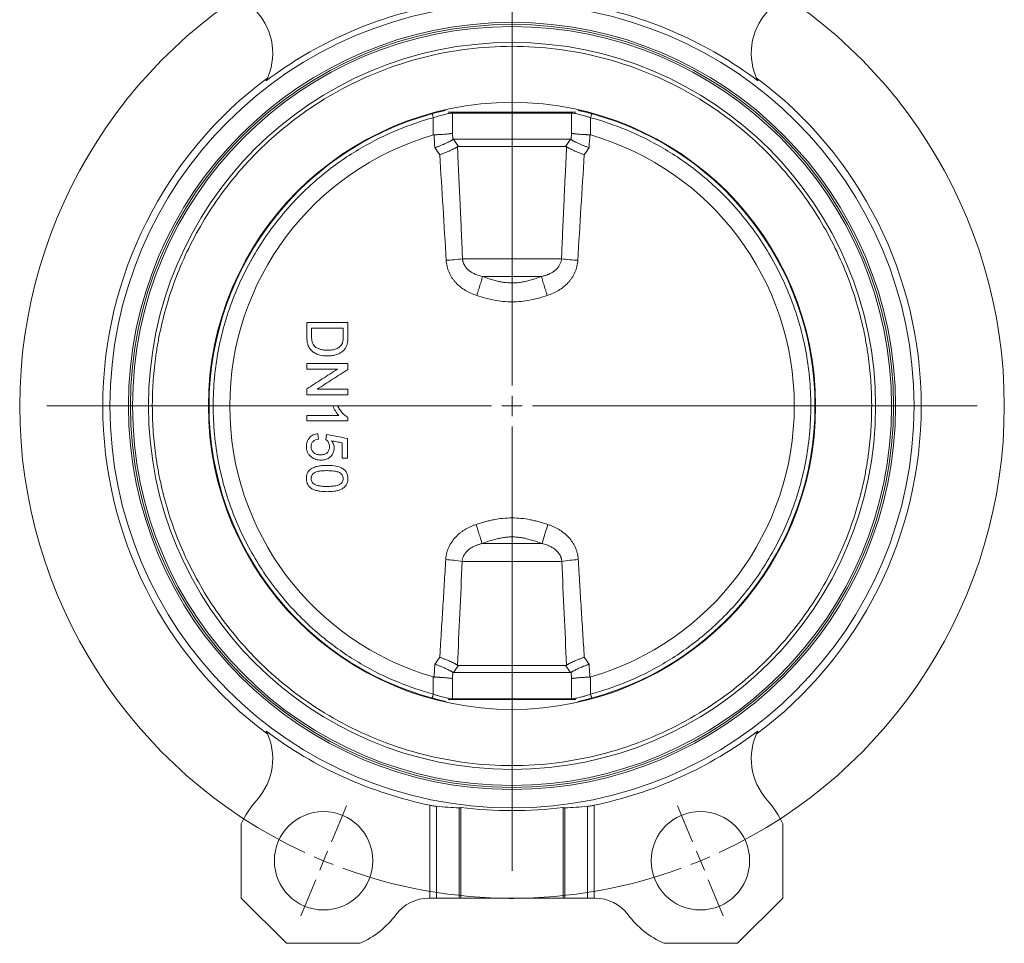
# Model space of a CAD drawing. Header units: millimetres. Extents: x 38 to 1003, y -143 to 975.
# Tile 7 of 28: x 166 to 406, y 301 to 526. Entities that reach past the tile are written whole.
import ezdxf

# ---------------------------------------------------------------- set-up
doc = ezdxf.new("R2010")
doc.units = ezdxf.units.MM

# ---------------------------------------------------------------- blocks, each defined once
blk = doc.blocks.new('SW_CENTERMARKSYMBOL_2')
at = {"color": 0, "linetype": 'Continuous', "lineweight": 0}
for p, q in [((-93.76, 4.62), (-97.39, 13.4)), ((1.91, 4.62), (5.55, 13.4)), ((-45.92, -105.87), (-45.92, 2.5)), ((-91.84, 0), (-92.8, 2.31)), ((-91.84, 0), (-90.89, -2.31)), ((0, 0), (-0.96, -2.31)), ((0, 0), (0.96, 2.31)), ((-89.93, -4.62), (-86.3, -13.4)), ((-1.91, -4.62), (-5.55, -13.4)), ((-45.92, -110.87), (-45.92, -108.37)), ((-50.92, -110.87), (-159.29, -110.87)), ((-45.92, -110.87), (-48.42, -110.87)), ((-45.92, -110.87), (-45.92, -113.37)), ((-45.92, -110.87), (-43.42, -110.87)), ((-40.92, -110.87), (67.44, -110.87)), ((-45.92, -115.87), (-45.92, -224.23)), ((-89.93, -217.11), (-86.3, -208.33)), ((-1.91, -217.11), (-5.55, -208.33)), ((-91.84, -221.73), (-90.89, -219.42)), ((0, -221.73), (-0.96, -219.42)), ((-91.84, -221.73), (-92.8, -224.04)), ((0, -221.73), (0.96, -224.04)), ((-93.76, -226.35), (-97.39, -235.13)), ((1.91, -226.35), (5.55, -235.13))]:
    blk.add_line(p, q, dxfattribs=at)
for start, end in [(69.8873, 110.1127), (112.5, 113.6937), (111.3063, 112.5), (67.5, 68.6937), (66.3063, 67.5), (114.8873, 245.1127), (294.8873, 65.1127), (246.3063, 247.5), (292.5, 293.6937), (247.5, 248.6937), (291.3063, 292.5), (249.8873, 290.1127)]:
    blk.add_arc((-45.92, -110.87), 120, start, end, dxfattribs=at)

msp = doc.modelspace()

# ---------------------------------------------------------------- linework, layer by layer
at = {"color": 7, "linetype": 'Continuous', "lineweight": 15}
for p, q in [((267.29, 501.93), (267.29, 497.73)), ((270.14, 503.82), (270.21, 503.7)), ((270.9, 503.25), (286.47, 503.25)), ((271.97, 503.05), (300.96, 503.05)), ((271.97, 498.13), (271.97, 503.05)), ((286.47, 503.25), (302.03, 503.25)), ((300.96, 503.05), (300.96, 498.13)), ((305.64, 497.73), (305.64, 501.93)), ((271.97, 498.13), (272.03, 496.59)), ((300.96, 498.13), (300.9, 496.59)), ((300.7, 496.66), (272.23, 496.66)), ((299.54, 494.93), (273.39, 494.93)), ((298.54, 467.55), (274.4, 467.55)), ((279.28, 463.22), (293.66, 463.22)), ((242.78, 431.66), (243.97, 431.66)), ((236.47, 429.35), (236.47, 428.07)), ((239.29, 423.58), (239.16, 424.86)), ((241.21, 424.74), (241.08, 423.45)), ((245.06, 418.97), (246.34, 418.97)), ((293.79, 398.1), (279.14, 398.1)), ((274.31, 393.77), (298.62, 393.77)), ((273.39, 368.39), (299.54, 368.39)), ((267.29, 365.59), (267.29, 361.39)), ((271.97, 365.19), (272.03, 366.73)), ((271.97, 360.27), (271.97, 365.19)), ((272.23, 366.66), (300.7, 366.66)), ((300.96, 365.19), (300.9, 366.73)), ((300.96, 365.19), (300.96, 360.27)), ((305.64, 361.39), (305.64, 365.59)), ((270.9, 360.07), (302.03, 360.07)), ((300.96, 360.27), (271.97, 360.27)), ((302.8, 359.5), (302.73, 359.62)), ((266.42, 311.66), (266.42, 334.33)), ((268.06, 311.66), (268.06, 334.06)), ((273.6, 311.66), (273.6, 333.68)), ((273.97, 333.81), (273.97, 311.66)), ((298.97, 311.66), (298.97, 333.81)), ((299.33, 333.68), (299.33, 311.66)), ((304.87, 311.66), (304.87, 334.06)), ((306.51, 311.66), (306.51, 334.33)), ((220.47, 329.79), (220.47, 311.66)), ((352.47, 311.66), (352.47, 329.79)), ((220.47, 311.66), (231.47, 300.66)), ((266.19, 311.66), (266.42, 311.66)), ((266.42, 311.66), (268.06, 311.66)), ((268.06, 311.66), (273.6, 311.66)), ((273.6, 311.66), (273.97, 311.66)), ((273.97, 311.66), (298.97, 311.66)), ((285.49, 311.56), (285.49, 311.66)), ((285.81, 311.56), (285.81, 311.66)), ((285.81, 311.56), (286.67, 311.56)), ((286.67, 311.56), (286.67, 311.66)), ((286.67, 311.56), (286.88, 311.56)), ((286.88, 311.56), (286.88, 311.66)), ((287.34, 311.56), (287.34, 311.66)), ((298.97, 311.66), (299.33, 311.66)), ((299.33, 311.66), (304.87, 311.66)), ((304.87, 311.66), (306.51, 311.66)), ((306.51, 311.66), (306.74, 311.66)), ((341.47, 300.66), (352.47, 311.66)), ((231.47, 300.66), (249.41, 300.66)), ((323.52, 300.66), (341.47, 300.66))]:
    msp.add_line(p, q, dxfattribs=at)
at = {"color": 7, "linetype": 'Continuous', "lineweight": 15, "flags": 128}
for points in [[(267.03, 502.89), (267.03, 502.87), (267.05, 502.82), (267.07, 502.73), (267.11, 502.61), (267.15, 502.46), (267.19, 502.29), (267.24, 502.12), (267.29, 501.93)], [(305.9, 360.42), (305.9, 360.45), (305.88, 360.5), (305.86, 360.59), (305.83, 360.71), (305.79, 360.86), (305.74, 361.02), (305.69, 361.2), (305.64, 361.39)]]:
    msp.add_lwpolyline(points, dxfattribs=at)
at = {"color": 8, "linetype": 'Continuous', "lineweight": 15, "flags": 128}
for points in [[(271.99, 503.25), (271.98, 503.22), (271.97, 503.05)], [(300.95, 503.25), (300.95, 503.22), (300.96, 503.05)], [(271.99, 360.07), (271.98, 360.1), (271.97, 360.27)], [(300.95, 360.07), (300.95, 360.1), (300.96, 360.27)]]:
    msp.add_lwpolyline(points, dxfattribs=at)
at = {"color": 7, "linetype": 'Continuous', "lineweight": 15}
for centre, radius in [((286.47, 431.66), 98), ((286.47, 431.66), 93.5), ((286.47, 431.66), 93), ((286.47, 431.66), 74), ((240.54, 320.79), 12), ((332.39, 320.79), 12)]:
    msp.add_circle(centre, radius, dxfattribs=at)
for centre, radius, start, end in [((286.47, 431.66), 99.37, 101.0229, 127.061), ((286.47, 431.66), 99.37, 52.939, 78.9771), ((213.15, 517.65), 15, 333.5029, 42.2452), ((359.78, 517.65), 15, 137.7548, 206.4971), ((286.47, 431.66), 92.5, 0, 180), ((286.47, 431.66), 88.61, 0, 180), ((286.47, 431.66), 99.75, 126.6545, 233.3455), ((286.47, 431.66), 99.75, 306.6545, 53.3455), ((286.47, 431.66), 73.85, 102.7192, 180), ((286.47, 431.66), 73.85, 0, 77.2808), ((286.47, 431.66), 68.8, 106.1832, 253.8168), ((286.47, 431.66), 68.8, 286.1832, 73.8168), ((268.63, 505.73), 38.61, 272.6371, 278.5816), ((304.3, 505.73), 38.61, 261.4183, 267.3629), ((286.47, 431.66), 92.5, 180, 360), ((286.47, 431.66), 88.61, 180, 0), ((286.47, 431.66), 73.85, 180, 257.2808), ((286.47, 431.66), 73.85, 282.7192, 0), ((360.5, 380.13), 69.08, 160.8821, 164.9169), ((268.6, 357.99), 36.24, 80.9292, 87.3096), ((304.33, 357.99), 36.24, 92.6903, 99.0708), ((213.15, 345.67), 15, 317.7548, 26.4971), ((286.47, 431.66), 99.37, 232.939, 258.3649), ((286.47, 431.66), 99.37, 281.6351, 307.061), ((359.78, 345.67), 15, 153.5029, 222.2452), ((240.54, 320.79), 22, 137.7548, 155.8722), ((286.47, 431.66), 98.65, 262.7202, 277.2798), ((332.39, 320.79), 22, 24.1278, 42.2452), ((266.19, 301.66), 10, 90, 143.2767), ((306.74, 301.66), 10, 36.7233, 90), ((240.54, 320.79), 22, 293.7655, 323.2767), ((332.39, 320.79), 22, 216.7233, 246.2345)]:
    msp.add_arc(centre, radius, start, end, dxfattribs=at)
for centre, start_param, end_param in [((277.6, 431.66), 4.615392, 4.671811), ((295.33, 431.66), 4.752967, 4.809386)]:
    msp.add_ellipse(centre, major_axis=(98.46, 0), ratio=0.995936, start_param=start_param, end_param=end_param, dxfattribs=at)
for points, knots in [([(374.14, 431.66), (374.14, 431.97), (374.13, 432.6), (374.12, 433.54), (374.09, 434.49), (374.06, 435.43), (374.01, 436.37), (373.92, 438), (373.73, 440.31), (373.37, 443.36), (372.9, 446.46), (372.08, 450.79), (370.68, 456.37), (368.37, 463.23), (365.31, 470.26), (361.43, 477.38), (356.63, 484.47), (350.88, 491.37), (344.13, 497.93), (336.4, 503.95), (327.73, 509.24), (318.23, 513.6), (308.05, 516.86), (297.38, 518.88), (286.47, 519.56), (275.55, 518.88), (264.88, 516.86), (254.7, 513.6), (245.2, 509.24), (236.54, 503.95), (228.8, 497.93), (222.05, 491.37), (216.3, 484.47), (211.51, 477.38), (207.62, 470.26), (204.56, 463.23), (202.25, 456.37), (200.86, 450.79), (200.03, 446.46), (199.56, 443.36), (199.21, 440.31), (198.99, 437.68), (198.87, 435.43), (198.81, 433.54), (198.8, 432.29), (198.79, 431.66)], [0, 0, 0, 0, 0.003423, 0.006846, 0.010268, 0.013691, 0.017114, 0.020538, 0.031466, 0.042396, 0.054022, 0.06565, 0.090365, 0.116606, 0.144422, 0.173842, 0.204873, 0.237492, 0.271638, 0.307213, 0.344072, 0.382028, 0.42085, 0.460272, 0.5, 0.539728, 0.57915, 0.617972, 0.655928, 0.692787, 0.728362, 0.762509, 0.795127, 0.826158, 0.855578, 0.883394, 0.909636, 0.934351, 0.945977, 0.957605, 0.968533, 0.979463, 0.986308, 0.993153, 1, 1, 1, 1]), ([(267.29, 501.93), (264.47, 501.16), (261.56, 500.18), (255.64, 497.73), (252.62, 496.25), (246.6, 492.72), (243.59, 490.66), (237.72, 485.92), (234.86, 483.22), (229.47, 477.19), (226.94, 473.85), (222.4, 466.58), (220.4, 462.65), (217.1, 454.34), (215.81, 449.95), (214.07, 440.93), (213.63, 436.29), (213.63, 427.02), (214.07, 422.39), (215.81, 413.37), (217.1, 408.98), (220.4, 400.67), (222.4, 396.74), (226.94, 389.47), (229.47, 386.13), (234.86, 380.1), (237.72, 377.4), (243.59, 372.65), (246.6, 370.6), (252.62, 367.06), (255.64, 365.59), (261.56, 363.14), (264.47, 362.16), (267.29, 361.39)], [0, 0, 0, 0, 0.0625, 0.0625, 0.125, 0.125, 0.1875, 0.1875, 0.25, 0.25, 0.3125, 0.3125, 0.375, 0.375, 0.4375, 0.4375, 0.5, 0.5, 0.5625, 0.5625, 0.625, 0.625, 0.6875, 0.6875, 0.75, 0.75, 0.8125, 0.8125, 0.875, 0.875, 0.9375, 0.9375, 1, 1, 1, 1]), ([(271.97, 503.05), (271.88, 503.05), (271.77, 503.04), (271.51, 503.02), (271.37, 503), (271.06, 502.94), (270.88, 502.91), (270.51, 502.83), (270.31, 502.79), (269.9, 502.69), (269.68, 502.63), (269.23, 502.51), (268.99, 502.45), (268.28, 502.24), (267.79, 502.09), (267.29, 501.93)], [0, 0, 0, 0, 0.125, 0.125, 0.25, 0.25, 0.375, 0.375, 0.5, 0.5, 0.625, 0.625, 0.75, 0.75, 1, 1, 1, 1]), ([(305.64, 501.93), (305.39, 502.01), (305.15, 502.09), (304.65, 502.24), (304.41, 502.31), (303.93, 502.45), (303.7, 502.51), (303.25, 502.63), (303.03, 502.69), (302.61, 502.79), (302.42, 502.83), (302.05, 502.91), (301.87, 502.94), (301.4, 503.02), (301.15, 503.05), (300.96, 503.05)], [0, 0, 0, 0, 0.125, 0.125, 0.25, 0.25, 0.375, 0.375, 0.5, 0.5, 0.625, 0.625, 0.75, 0.75, 1, 1, 1, 1]), ([(305.64, 501.93), (305.67, 502.04), (305.71, 502.16), (305.77, 502.4), (305.8, 502.51), (305.85, 502.7), (305.87, 502.77), (305.9, 502.87), (305.9, 502.89), (305.9, 502.89)], [0, 0, 0, 0, 0.25, 0.25, 0.5, 0.5, 0.75, 0.75, 1, 1, 1, 1]), ([(305.64, 361.39), (308.47, 362.16), (311.38, 363.14), (317.3, 365.59), (320.31, 367.06), (326.33, 370.6), (329.34, 372.65), (335.21, 377.4), (338.07, 380.1), (343.46, 386.13), (346, 389.47), (350.53, 396.74), (352.53, 400.67), (355.83, 408.98), (357.12, 413.37), (358.86, 422.39), (359.31, 427.02), (359.31, 436.29), (358.86, 440.93), (357.12, 449.95), (355.83, 454.34), (352.53, 462.65), (350.53, 466.58), (346, 473.85), (343.46, 477.19), (338.07, 483.22), (335.21, 485.92), (329.34, 490.66), (326.33, 492.72), (320.31, 496.25), (317.3, 497.73), (311.38, 500.18), (308.47, 501.16), (305.64, 501.93)], [0, 0, 0, 0, 0.0625, 0.0625, 0.125, 0.125, 0.1875, 0.1875, 0.25, 0.25, 0.3125, 0.3125, 0.375, 0.375, 0.4375, 0.4375, 0.5, 0.5, 0.5625, 0.5625, 0.625, 0.625, 0.6875, 0.6875, 0.75, 0.75, 0.8125, 0.8125, 0.875, 0.875, 0.9375, 0.9375, 1, 1, 1, 1]), ([(267.48, 497.76), (267.45, 497.76), (267.38, 497.76), (267.32, 497.74), (267.29, 497.73)], [0, 0, 0, 0, 0.494967, 1, 1, 1, 1]), ([(271.97, 498.13), (271.94, 498.12), (271.89, 498.11), (271.81, 498.1), (271.72, 498.08), (271.64, 498.07), (271.56, 498.06), (271.48, 498.04), (271.4, 498.03), (271.33, 498.02), (271.13, 498), (270.77, 497.96), (270.2, 497.91), (269.59, 497.86), (269.02, 497.83), (268.56, 497.81), (268.2, 497.79), (267.84, 497.77), (267.6, 497.77), (267.48, 497.76)], [0, 0, 0, 0, 0.0363671, 0.0706139, 0.1027402, 0.1327462, 0.1606317, 0.1863966, 0.210041, 0.2315648, 0.250968, 0.3824349, 0.5007492, 0.6290163, 0.7504004, 0.814213, 0.8770828, 0.9390113, 1, 1, 1, 1]), ([(305.45, 497.76), (305.38, 497.77), (305.25, 497.77), (305.04, 497.78), (304.84, 497.78), (304.63, 497.79), (304.43, 497.8), (304.22, 497.81), (303.86, 497.83), (303.34, 497.86), (302.73, 497.91), (302.16, 497.96), (301.77, 498), (301.5, 498.04), (301.32, 498.06), (301.13, 498.09), (301.02, 498.12), (300.96, 498.13)], [0, 0, 0, 0, 0.03474, 0.069787, 0.105141, 0.140803, 0.176774, 0.213053, 0.24964, 0.37102, 0.499295, 0.617604, 0.749079, 0.795711, 0.853076, 0.921174, 1, 1, 1, 1]), ([(305.64, 497.73), (305.61, 497.74), (305.55, 497.76), (305.48, 497.76), (305.45, 497.76)], [0, 0, 0, 0, 0.5050329, 1, 1, 1, 1]), ([(267.66, 494.63), (267.73, 494.65), (267.88, 494.7), (268.11, 494.78), (268.39, 494.88), (268.7, 495), (269.08, 495.14), (269.44, 495.29), (269.86, 495.46), (270.34, 495.67), (270.86, 495.92), (271.27, 496.12), (271.55, 496.28), (271.74, 496.39), (271.9, 496.49), (271.99, 496.56), (272.03, 496.59)], [0, 0, 0, 0, 0.0369892, 0.0788643, 0.1257443, 0.1879243, 0.2508922, 0.3321193, 0.3932698, 0.5007621, 0.6309362, 0.7504442, 0.8149953, 0.8781696, 0.9398653, 1, 1, 1, 1]), ([(273.17, 494.86), (273.14, 494.83), (273.08, 494.79), (272.97, 494.72), (272.86, 494.65), (272.73, 494.58), (272.59, 494.5), (272.36, 494.38), (271.98, 494.19), (271.44, 493.93), (270.84, 493.67), (270.31, 493.45), (269.87, 493.28), (269.53, 493.16), (269.2, 493.03), (268.97, 492.95), (268.85, 492.91)], [0, 0, 0, 0, 0.039854, 0.080435, 0.121723, 0.163697, 0.206331, 0.249594, 0.36903, 0.499383, 0.624691, 0.749303, 0.81207, 0.874135, 0.937288, 1, 1, 1, 1]), ([(274.4, 467.55), (274.37, 468.29), (274.3, 469.79), (274.21, 472.05), (274.11, 474.32), (274.01, 476.61), (273.91, 478.91), (273.77, 481.95), (273.59, 485.74), (273.38, 490.28), (273.24, 493.32), (273.17, 494.86)], [0, 0, 0, 0, 0.081931, 0.164448, 0.247554, 0.331249, 0.415534, 0.50041, 0.665047, 0.831574, 1, 1, 1, 1]), ([(299.76, 494.86), (299.73, 494.07), (299.66, 492.51), (299.55, 490.17), (299.44, 487.84), (299.33, 485.53), (299.22, 483.24), (299.12, 480.95), (299.01, 478.68), (298.91, 476.43), (298.81, 474.19), (298.72, 471.96), (298.63, 469.75), (298.57, 468.28), (298.54, 467.55)], [0, 0, 0, 0, 0.086314, 0.172082, 0.257307, 0.341988, 0.426126, 0.509724, 0.592781, 0.675299, 0.757278, 0.838721, 0.919628, 1, 1, 1, 1]), ([(299.76, 494.86), (299.8, 494.83), (299.86, 494.79), (299.96, 494.72), (300.08, 494.65), (300.2, 494.58), (300.34, 494.5), (300.58, 494.38), (300.95, 494.19), (301.49, 493.93), (302.1, 493.67), (302.63, 493.45), (303.06, 493.28), (303.4, 493.16), (303.74, 493.03), (303.96, 492.95), (304.08, 492.91)], [0, 0, 0, 0, 0.039849, 0.080437, 0.121737, 0.16372, 0.206352, 0.249594, 0.369105, 0.499383, 0.624691, 0.749303, 0.812105, 0.874135, 0.937217, 1, 1, 1, 1]), ([(300.9, 496.59), (300.92, 496.57), (300.97, 496.54), (301.06, 496.48), (301.15, 496.42), (301.25, 496.36), (301.36, 496.29), (301.48, 496.23), (301.7, 496.1), (302.07, 495.92), (302.62, 495.66), (303.23, 495.39), (303.78, 495.17), (304.23, 495), (304.57, 494.87), (304.92, 494.75), (305.16, 494.67), (305.27, 494.63)], [0, 0, 0, 0, 0.034172, 0.068864, 0.104064, 0.139756, 0.175923, 0.212546, 0.249603, 0.369112, 0.499304, 0.624646, 0.749107, 0.812059, 0.874246, 0.937322, 1, 1, 1, 1]), ([(277.87, 458.59), (276.91, 458.91), (275.99, 459.31), (274.69, 460.09), (274.27, 460.38), (273.48, 461.01), (273.11, 461.36), (272.6, 461.91), (272.44, 462.1), (272.13, 462.5), (271.98, 462.7), (271.56, 463.34), (271.32, 463.78), (270.91, 464.69), (270.75, 465.17), (270.51, 466.16), (270.44, 466.65), (270.41, 467.15)], [0, 0, 0, 0, 0.25, 0.25, 0.375, 0.375, 0.5, 0.5, 0.5625, 0.5625, 0.625, 0.625, 0.75, 0.75, 0.875, 0.875, 1, 1, 1, 1]), ([(274.4, 467.55), (274.4, 467.48), (274.41, 467.35), (274.45, 467.16), (274.49, 466.97), (274.54, 466.78), (274.6, 466.59), (274.67, 466.41), (274.75, 466.23), (274.85, 466.05), (275.06, 465.68), (275.45, 465.16), (276.1, 464.58), (276.83, 464.1), (277.52, 463.76), (278.15, 463.53), (278.71, 463.35), (279.08, 463.26), (279.28, 463.22)], [0, 0, 0, 0, 0.027121, 0.054413, 0.081894, 0.109581, 0.137489, 0.165635, 0.194035, 0.222705, 0.251661, 0.373545, 0.501276, 0.623346, 0.750831, 0.832062, 0.915031, 1, 1, 1, 1]), ([(293.66, 463.22), (293.77, 463.24), (294, 463.3), (294.34, 463.39), (294.67, 463.5), (295, 463.61), (295.48, 463.8), (296.11, 464.1), (296.84, 464.58), (297.49, 465.17), (297.91, 465.73), (298.17, 466.19), (298.31, 466.52), (298.42, 466.86), (298.5, 467.2), (298.52, 467.43), (298.54, 467.55)], [0, 0, 0, 0, 0.0514568, 0.1021498, 0.1521355, 0.2014716, 0.2502151, 0.3779372, 0.5002198, 0.6280234, 0.749975, 0.8015404, 0.8522329, 0.9021445, 0.9513684, 1, 1, 1, 1]), ([(302.52, 467.15), (302.49, 466.65), (302.42, 466.15), (302.18, 465.17), (302.02, 464.7), (301.61, 463.77), (301.37, 463.33), (300.95, 462.7), (300.8, 462.5), (300.49, 462.1), (300.33, 461.91), (299.81, 461.35), (299.44, 461.01), (298.65, 460.38), (298.24, 460.09), (296.93, 459.3), (296.02, 458.9), (295.06, 458.59)], [0, 0, 0, 0, 0.125, 0.125, 0.25, 0.25, 0.375, 0.375, 0.4375, 0.4375, 0.5, 0.5, 0.625, 0.625, 0.75, 0.75, 1, 1, 1, 1]), ([(277.87, 458.59), (278.02, 459.04), (278.17, 459.51), (278.47, 460.45), (278.62, 460.91), (278.87, 461.76), (278.99, 462.14), (279.16, 462.78), (279.23, 463.03), (279.28, 463.22)], [0, 0, 0, 0, 0.25, 0.25, 0.5, 0.5, 0.75, 0.75, 1, 1, 1, 1]), ([(293.66, 463.22), (293.44, 463.14), (293.02, 462.98), (292.38, 462.77), (291.77, 462.57), (291.17, 462.39), (290.59, 462.23), (289.91, 462.06), (289.12, 461.89), (287.94, 461.71), (286.46, 461.61), (284.99, 461.71), (283.82, 461.89), (282.84, 462.09), (281.75, 462.38), (280.53, 462.76), (279.7, 463.06), (279.28, 463.22)], [0, 0, 0, 0, 0.0467097, 0.0917894, 0.1353392, 0.1774785, 0.218348, 0.258111, 0.3205617, 0.3808207, 0.5003899, 0.6190363, 0.6787039, 0.7405202, 0.8215512, 0.9076893, 1, 1, 1, 1]), ([(295.06, 458.59), (294.91, 459.04), (294.76, 459.51), (294.46, 460.45), (294.32, 460.91), (294.06, 461.76), (293.95, 462.14), (293.77, 462.78), (293.7, 463.03), (293.66, 463.22)], [0, 0, 0, 0, 0.25, 0.25, 0.5, 0.5, 0.75, 0.75, 1, 1, 1, 1]), ([(295.06, 458.59), (293.68, 458.14), (292.28, 457.75), (290.13, 457.33), (289.4, 457.22), (287.93, 457.07), (287.2, 457.04), (284.99, 457.04), (283.54, 457.19), (281.39, 457.6), (280.68, 457.77), (279.27, 458.15), (278.57, 458.36), (277.87, 458.59)], [0, 0, 0, 0, 0.25, 0.25, 0.375, 0.375, 0.5, 0.5, 0.75, 0.75, 0.875, 0.875, 1, 1, 1, 1]), ([(236.47, 452.04), (237.13, 452.04), (238.46, 452.04), (240.46, 452.04), (242.46, 452.04), (244.46, 452.04), (245.8, 452.04), (246.47, 452.04)], [0, 0, 0, 0, 0.200004, 0.400002, 0.599998, 0.799996, 1, 1, 1, 1]), ([(236.47, 448.46), (236.47, 449.06), (236.47, 450.25), (236.47, 451.45), (236.47, 452.04)], [0, 0, 0, 0, 0.5, 1, 1, 1, 1]), ([(246.47, 452.04), (246.47, 451.47), (246.47, 450.33), (246.47, 449.19), (246.47, 448.62)], [0, 0, 0, 0, 0.5, 1, 1, 1, 1]), ([(245.31, 450.63), (244.67, 450.63), (243.39, 450.63), (241.46, 450.63), (239.54, 450.63), (238.26, 450.63), (237.62, 450.63)], [0, 0, 0, 0, 0.2500023, 0.5, 0.7499977, 1, 1, 1, 1]), ([(237.62, 450.63), (237.62, 450.29), (237.62, 449.6), (237.62, 448.92), (237.62, 448.57)], [0, 0, 0, 0, 0.5, 1, 1, 1, 1]), ([(245.31, 448.61), (245.31, 448.94), (245.31, 449.62), (245.31, 450.3), (245.31, 450.63)], [0, 0, 0, 0, 0.5, 1, 1, 1, 1]), ([(236.47, 448.46), (236.47, 448.13), (236.49, 447.81), (236.57, 447.16), (236.63, 446.84), (236.84, 446.21), (236.97, 445.92), (237.26, 445.51), (237.36, 445.38), (237.59, 445.15), (237.71, 445.04), (237.97, 444.83), (238.1, 444.74), (238.38, 444.57), (238.52, 444.49), (238.96, 444.28), (239.27, 444.17), (240.22, 443.9), (240.87, 443.85), (241.52, 443.84)], [0, 0, 0, 0, 0.125, 0.125, 0.25, 0.25, 0.375, 0.375, 0.4375, 0.4375, 0.5, 0.5, 0.5625, 0.5625, 0.625, 0.625, 0.75, 0.75, 1, 1, 1, 1]), ([(238.33, 446.21), (238.18, 446.36), (238.06, 446.53), (237.86, 446.91), (237.79, 447.11), (237.69, 447.52), (237.66, 447.73), (237.63, 448.15), (237.62, 448.36), (237.62, 448.57)], [0, 0, 0, 0, 0.25, 0.25, 0.5, 0.5, 0.75, 0.75, 1, 1, 1, 1]), ([(245.11, 446.95), (245.04, 446.79), (244.95, 446.64), (244.74, 446.36), (244.62, 446.23), (244.23, 445.88), (243.92, 445.69), (243.43, 445.5), (243.27, 445.45), (242.93, 445.37), (242.75, 445.34), (242.24, 445.27), (241.89, 445.25), (241.54, 445.25)], [0, 0, 0, 0, 0.125, 0.125, 0.25, 0.25, 0.5, 0.5, 0.625, 0.625, 0.75, 0.75, 1, 1, 1, 1]), ([(245.31, 448.61), (245.31, 448.33), (245.31, 448.05), (245.26, 447.63), (245.25, 447.49), (245.19, 447.22), (245.15, 447.08), (245.11, 446.95)], [0, 0, 0, 0, 0.5, 0.5, 0.75, 0.75, 1, 1, 1, 1]), ([(245.61, 445.4), (245.78, 445.62), (245.93, 445.84), (246.17, 446.33), (246.25, 446.59), (246.32, 446.86)], [0, 0, 0, 0, 0.5, 0.5, 1, 1, 1, 1]), ([(246.32, 446.86), (246.39, 447.15), (246.42, 447.44), (246.45, 447.88), (246.46, 448.03), (246.46, 448.33), (246.47, 448.48), (246.47, 448.62)], [0, 0, 0, 0, 0.5, 0.5, 0.75, 0.75, 1, 1, 1, 1]), ([(241.54, 445.25), (241.26, 445.25), (240.97, 445.26), (240.4, 445.32), (240.11, 445.36), (239.56, 445.5), (239.3, 445.6), (238.78, 445.86), (238.54, 446.02), (238.33, 446.21)], [0, 0, 0, 0, 0.25, 0.25, 0.5, 0.5, 0.75, 0.75, 1, 1, 1, 1]), ([(241.52, 443.84), (241.9, 443.84), (242.27, 443.87), (243.02, 443.97), (243.39, 444.05), (243.92, 444.23), (244.09, 444.3), (244.43, 444.46), (244.6, 444.56), (245.07, 444.87), (245.36, 445.12), (245.61, 445.4)], [0, 0, 0, 0, 0.25, 0.25, 0.5, 0.5, 0.625, 0.625, 0.75, 0.75, 1, 1, 1, 1]), ([(236.47, 440.63), (236.47, 440.87), (236.47, 441.34), (236.47, 441.81), (236.47, 442.04)], [0, 0, 0, 0, 0.5, 1, 1, 1, 1]), ([(236.47, 442.04), (237.13, 442.04), (238.46, 442.04), (240.46, 442.04), (242.46, 442.04), (244.46, 442.04), (245.8, 442.04), (246.47, 442.04)], [0, 0, 0, 0, 0.200004, 0.400002, 0.599998, 0.799996, 1, 1, 1, 1]), ([(246.47, 442.04), (246.47, 441.8), (246.47, 441.3), (246.47, 440.8), (246.47, 440.55)], [0, 0, 0, 0, 0.5, 1, 1, 1, 1]), ([(236.47, 435.84), (237.09, 436.24), (238.33, 437.04), (240.2, 438.24), (242.06, 439.43), (243.31, 440.23), (243.93, 440.63)], [0, 0, 0, 0, 0.250003, 0.5, 0.749997, 1, 1, 1, 1]), ([(243.93, 440.63), (243.31, 440.63), (242.06, 440.63), (240.2, 440.63), (238.33, 440.63), (237.09, 440.63), (236.47, 440.63)], [0, 0, 0, 0, 0.250002, 0.5, 0.749998, 1, 1, 1, 1]), ([(246.47, 440.55), (245.84, 440.15), (244.6, 439.35), (242.73, 438.16), (240.87, 436.96), (239.63, 436.16), (239, 435.76)], [0, 0, 0, 0, 0.250003, 0.5, 0.749997, 1, 1, 1, 1]), ([(236.47, 434.35), (236.47, 434.6), (236.47, 435.1), (236.47, 435.59), (236.47, 435.84)], [0, 0, 0, 0, 0.5, 1, 1, 1, 1]), ([(239, 435.76), (239.63, 435.76), (240.87, 435.76), (242.73, 435.76), (244.6, 435.76), (245.84, 435.76), (246.47, 435.76)], [0, 0, 0, 0, 0.250002, 0.5, 0.749998, 1, 1, 1, 1]), ([(246.47, 434.35), (245.8, 434.35), (244.46, 434.35), (242.46, 434.35), (240.46, 434.35), (238.46, 434.35), (237.13, 434.35), (236.47, 434.35)], [0, 0, 0, 0, 0.200004, 0.400002, 0.599998, 0.799996, 1, 1, 1, 1]), ([(197.85, 431.66), (197.8, 431.66), (197.72, 431.66), (197.49, 431.66), (197.33, 431.66), (196.95, 431.66), (196.71, 431.66), (196.19, 431.66), (195.9, 431.66), (195.35, 431.66), (195.09, 431.66), (194.64, 431.66), (194.45, 431.66), (194.18, 431.66), (194.09, 431.66), (193.99, 431.66), (193.97, 431.66), (193.97, 431.66)], [0, 0, 0, 0, 0.125, 0.125, 0.25, 0.25, 0.375, 0.375, 0.5, 0.5, 0.625, 0.625, 0.75, 0.75, 0.875, 0.875, 1, 1, 1, 1]), ([(197.85, 431.66), (197.88, 431.66), (197.93, 431.66), (198.05, 431.66), (198.13, 431.66), (198.3, 431.66), (198.4, 431.66), (198.6, 431.66), (198.7, 431.66), (198.79, 431.66)], [0, 0, 0, 0, 0.25, 0.25, 0.5, 0.5, 0.75, 0.75, 1, 1, 1, 1]), ([(198.79, 431.66), (198.8, 431.34), (198.8, 430.72), (198.81, 429.77), (198.84, 428.83), (198.87, 427.89), (198.92, 426.95), (199.02, 425.32), (199.21, 423.01), (199.56, 419.96), (200.03, 416.85), (200.86, 412.53), (202.25, 406.95), (204.56, 400.09), (207.62, 393.06), (211.51, 385.94), (216.3, 378.85), (222.05, 371.95), (228.8, 365.39), (236.54, 359.36), (245.2, 354.08), (254.7, 349.72), (264.88, 346.46), (275.55, 344.44), (286.47, 343.76), (297.38, 344.44), (308.05, 346.46), (318.23, 349.72), (327.73, 354.08), (336.4, 359.36), (344.13, 365.39), (350.88, 371.95), (356.63, 378.85), (361.43, 385.94), (365.31, 393.06), (368.37, 400.09), (370.68, 406.95), (372.08, 412.53), (372.9, 416.85), (373.37, 419.96), (373.73, 423.01), (373.94, 425.63), (374.06, 427.89), (374.13, 429.77), (374.13, 431.03), (374.14, 431.66)], [0, 0, 0, 0, 0.003423, 0.006846, 0.010268, 0.013691, 0.017114, 0.020538, 0.031466, 0.042396, 0.054022, 0.06565, 0.090365, 0.116606, 0.144422, 0.173842, 0.204873, 0.237492, 0.271638, 0.307213, 0.344072, 0.382028, 0.42085, 0.460272, 0.5, 0.539728, 0.57915, 0.617972, 0.655928, 0.692787, 0.728362, 0.762509, 0.795127, 0.826158, 0.855578, 0.883394, 0.909636, 0.934351, 0.945977, 0.957605, 0.968533, 0.979463, 0.986308, 0.993153, 1, 1, 1, 1]), ([(242.78, 431.66), (242.96, 431.23), (243.17, 430.82), (243.66, 430.05), (243.94, 429.68), (244.26, 429.35)], [0, 0, 0, 0, 0.5, 0.5, 1, 1, 1, 1]), ([(246.47, 428.89), (246.19, 429.04), (245.93, 429.22), (245.44, 429.62), (245.22, 429.84), (244.6, 430.56), (244.26, 431.1), (243.97, 431.66)], [0, 0, 0, 0, 0.25, 0.25, 0.5, 0.5, 1, 1, 1, 1]), ([(375.08, 431.66), (375.05, 431.66), (375, 431.66), (374.88, 431.66), (374.8, 431.66), (374.63, 431.66), (374.53, 431.66), (374.33, 431.66), (374.23, 431.66), (374.14, 431.66)], [0, 0, 0, 0, 0.25, 0.25, 0.5, 0.5, 0.75, 0.75, 1, 1, 1, 1]), ([(375.08, 431.66), (375.14, 431.66), (375.21, 431.66), (375.45, 431.66), (375.6, 431.66), (375.98, 431.66), (376.22, 431.66), (376.74, 431.66), (377.03, 431.66), (377.58, 431.66), (377.85, 431.66), (378.3, 431.66), (378.48, 431.66), (378.75, 431.66), (378.84, 431.66), (378.95, 431.66), (378.97, 431.66), (378.97, 431.66)], [0, 0, 0, 0, 0.125, 0.125, 0.25, 0.25, 0.375, 0.375, 0.5, 0.5, 0.625, 0.625, 0.75, 0.75, 0.875, 0.875, 1, 1, 1, 1]), ([(236.47, 429.35), (237.11, 429.35), (238.41, 429.35), (240.36, 429.35), (242.31, 429.35), (243.61, 429.35), (244.26, 429.35)], [0, 0, 0, 0, 0.250002, 0.5, 0.749998, 1, 1, 1, 1]), ([(246.47, 428.07), (245.8, 428.07), (244.46, 428.07), (242.46, 428.07), (240.46, 428.07), (238.46, 428.07), (237.13, 428.07), (236.47, 428.07)], [0, 0, 0, 0, 0.2000039, 0.400002, 0.599998, 0.7999961, 1, 1, 1, 1]), ([(239.16, 424.86), (238.77, 424.82), (238.4, 424.74), (237.86, 424.5), (237.69, 424.4), (237.38, 424.18), (237.23, 424.05), (236.97, 423.76), (236.86, 423.61), (236.66, 423.27), (236.58, 423.09), (236.39, 422.54), (236.35, 422.15), (236.34, 421.76)], [0, 0, 0, 0, 0.25, 0.25, 0.375, 0.375, 0.5, 0.5, 0.625, 0.625, 0.75, 0.75, 1, 1, 1, 1]), ([(237.49, 421.75), (237.5, 421.99), (237.52, 422.22), (237.65, 422.56), (237.7, 422.67), (237.83, 422.86), (237.91, 422.95), (238.17, 423.19), (238.38, 423.31), (238.82, 423.49), (239.05, 423.54), (239.29, 423.58)], [0, 0, 0, 0, 0.25, 0.25, 0.375, 0.375, 0.5, 0.5, 0.75, 0.75, 1, 1, 1, 1]), ([(241.08, 423.45), (241.22, 423.36), (241.35, 423.25), (241.58, 423.01), (241.68, 422.87), (241.84, 422.58), (241.89, 422.41), (241.96, 422.08), (241.97, 421.91), (241.98, 421.74)], [0, 0, 0, 0, 0.25, 0.25, 0.5, 0.5, 0.75, 0.75, 1, 1, 1, 1]), ([(241.21, 424.74), (242.06, 424.57), (243.77, 424.22), (245.48, 423.88), (246.34, 423.71)], [0, 0, 0, 0, 0.5, 1, 1, 1, 1]), ([(245.06, 422.66), (244.62, 422.75), (243.76, 422.92), (242.9, 423.09), (242.47, 423.17)], [0, 0, 0, 0, 0.5000005, 1, 1, 1, 1]), ([(243.13, 421.39), (243.13, 421.71), (243.07, 422.03), (242.83, 422.64), (242.66, 422.91), (242.47, 423.17)], [0, 0, 0, 0, 0.5, 0.5, 1, 1, 1, 1]), ([(245.06, 418.97), (245.06, 419.58), (245.06, 420.81), (245.06, 422.05), (245.06, 422.66)], [0, 0, 0, 0, 0.5, 1, 1, 1, 1]), ([(246.34, 423.71), (246.34, 422.92), (246.34, 421.34), (246.34, 419.76), (246.34, 418.97)], [0, 0, 0, 0, 0.5, 1, 1, 1, 1]), ([(236.34, 421.76), (236.34, 421.51), (236.36, 421.27), (236.46, 420.8), (236.53, 420.56), (236.74, 420.12), (236.87, 419.92), (237.19, 419.54), (237.36, 419.37), (237.55, 419.22)], [0, 0, 0, 0, 0.25, 0.25, 0.5, 0.5, 0.75, 0.75, 1, 1, 1, 1]), ([(239.82, 419.74), (239.53, 419.74), (239.25, 419.77), (238.69, 419.92), (238.42, 420.04), (237.96, 420.4), (237.77, 420.63), (237.54, 421.16), (237.5, 421.46), (237.49, 421.75)], [0, 0, 0, 0, 0.25, 0.25, 0.5, 0.5, 0.75, 0.75, 1, 1, 1, 1]), ([(241.98, 421.74), (241.97, 421.46), (241.94, 421.19), (241.81, 420.79), (241.74, 420.66), (241.59, 420.43), (241.49, 420.32), (241.17, 420.05), (240.92, 419.92), (240.52, 419.81), (240.38, 419.78), (240.1, 419.75), (239.96, 419.74), (239.82, 419.74)], [0, 0, 0, 0, 0.25, 0.25, 0.375, 0.375, 0.5, 0.5, 0.75, 0.75, 0.875, 0.875, 1, 1, 1, 1]), ([(239.9, 418.45), (240.3, 418.46), (240.7, 418.51), (241.28, 418.69), (241.47, 418.78), (241.82, 418.98), (241.99, 419.09), (242.3, 419.36), (242.44, 419.51), (242.69, 419.83), (242.8, 420.01), (242.97, 420.38), (243.03, 420.58), (243.11, 420.98), (243.13, 421.18), (243.13, 421.39)], [0, 0, 0, 0, 0.25, 0.25, 0.375, 0.375, 0.5, 0.5, 0.625, 0.625, 0.75, 0.75, 0.875, 0.875, 1, 1, 1, 1]), ([(237.55, 419.22), (237.72, 419.09), (237.89, 418.98), (238.27, 418.78), (238.46, 418.7), (238.86, 418.57), (239.06, 418.53), (239.48, 418.47), (239.69, 418.46), (239.9, 418.45)], [0, 0, 0, 0, 0.25, 0.25, 0.5, 0.5, 0.75, 0.75, 1, 1, 1, 1]), ([(237.3, 416.2), (237.14, 416.06), (237, 415.91), (236.75, 415.58), (236.64, 415.39), (236.4, 414.81), (236.35, 414.39), (236.34, 413.97)], [0, 0, 0, 0, 0.25, 0.25, 0.5, 0.5, 1, 1, 1, 1]), ([(241.4, 417.17), (241.04, 417.17), (240.68, 417.15), (239.97, 417.1), (239.62, 417.06), (238.92, 416.92), (238.57, 416.82), (237.91, 416.57), (237.6, 416.4), (237.3, 416.2)], [0, 0, 0, 0, 0.25, 0.25, 0.5, 0.5, 0.75, 0.75, 1, 1, 1, 1]), ([(237.49, 413.97), (237.5, 414.07), (237.5, 414.17), (237.54, 414.37), (237.57, 414.47), (237.68, 414.76), (237.8, 414.93), (238.08, 415.22), (238.24, 415.35), (238.6, 415.55), (238.79, 415.61), (239.19, 415.71), (239.39, 415.76), (239.79, 415.82), (239.99, 415.84), (240.59, 415.88), (241, 415.89), (241.4, 415.89)], [0, 0, 0, 0, 0.0625, 0.0625, 0.125, 0.125, 0.25, 0.25, 0.375, 0.375, 0.5, 0.5, 0.625, 0.625, 0.75, 0.75, 1, 1, 1, 1]), ([(246.47, 413.97), (246.46, 414.25), (246.43, 414.53), (246.29, 415.08), (246.18, 415.35), (245.88, 415.82), (245.67, 416.03), (245.23, 416.38), (244.97, 416.53), (244.2, 416.87), (243.64, 417.01), (242.53, 417.15), (241.96, 417.17), (241.4, 417.17)], [0, 0, 0, 0, 0.125, 0.125, 0.25, 0.25, 0.375, 0.375, 0.5, 0.5, 0.75, 0.75, 1, 1, 1, 1]), ([(241.4, 415.89), (241.95, 415.88), (242.51, 415.87), (243.33, 415.76), (243.6, 415.71), (244.13, 415.56), (244.39, 415.45), (244.63, 415.31)], [0, 0, 0, 0, 0.5, 0.5, 0.75, 0.75, 1, 1, 1, 1]), ([(244.63, 415.31), (244.73, 415.23), (244.82, 415.14), (245, 414.95), (245.07, 414.85), (245.26, 414.5), (245.31, 414.24), (245.31, 413.98)], [0, 0, 0, 0, 0.25, 0.25, 0.5, 0.5, 1, 1, 1, 1]), ([(236.34, 413.97), (236.34, 413.68), (236.37, 413.4), (236.51, 412.86), (236.61, 412.58), (236.93, 412.11), (237.13, 411.9), (237.57, 411.55), (237.82, 411.41), (238.34, 411.18), (238.6, 411.09), (239.15, 410.95), (239.43, 410.9), (240.27, 410.78), (240.83, 410.77), (241.4, 410.76)], [0, 0, 0, 0, 0.125, 0.125, 0.25, 0.25, 0.375, 0.375, 0.5, 0.5, 0.625, 0.625, 0.75, 0.75, 1, 1, 1, 1]), ([(241.4, 412.04), (241, 412.05), (240.59, 412.05), (239.79, 412.11), (239.39, 412.17), (238.8, 412.32), (238.61, 412.4), (238.25, 412.59), (238.08, 412.71), (237.8, 413.01), (237.69, 413.18), (237.53, 413.55), (237.5, 413.76), (237.49, 413.97)], [0, 0, 0, 0, 0.25, 0.25, 0.5, 0.5, 0.625, 0.625, 0.75, 0.75, 0.875, 0.875, 1, 1, 1, 1]), ([(245.31, 413.98), (245.31, 413.77), (245.28, 413.57), (245.13, 413.19), (245.01, 413.02), (244.73, 412.72), (244.57, 412.6), (244.21, 412.4), (244.02, 412.33), (243.62, 412.22), (243.42, 412.18), (243.02, 412.12), (242.82, 412.1), (242.21, 412.05), (241.81, 412.05), (241.4, 412.04)], [0, 0, 0, 0, 0.125, 0.125, 0.25, 0.25, 0.375, 0.375, 0.5, 0.5, 0.625, 0.625, 0.75, 0.75, 1, 1, 1, 1]), ([(241.4, 410.76), (241.96, 410.77), (242.52, 410.78), (243.35, 410.89), (243.62, 410.95), (244.17, 411.1), (244.44, 411.19), (244.96, 411.41), (245.21, 411.54), (245.66, 411.89), (245.86, 412.09), (246.18, 412.57), (246.29, 412.84), (246.44, 413.39), (246.46, 413.68), (246.47, 413.97)], [0, 0, 0, 0, 0.25, 0.25, 0.375, 0.375, 0.5, 0.5, 0.625, 0.625, 0.75, 0.75, 0.875, 0.875, 1, 1, 1, 1]), ([(277.71, 402.75), (277.89, 402.81), (278.25, 402.93), (278.79, 403.1), (279.32, 403.26), (280.03, 403.46), (280.93, 403.69), (282.38, 404), (284.22, 404.29), (286.46, 404.41), (288.7, 404.29), (290.54, 404.01), (291.99, 403.69), (293.07, 403.41), (294.15, 403.1), (294.86, 402.87), (295.23, 402.75)], [0, 0, 0, 0, 0.032003, 0.063511, 0.094559, 0.125184, 0.188286, 0.249785, 0.374369, 0.499986, 0.625057, 0.74951, 0.811148, 0.874395, 0.936272, 1, 1, 1, 1]), ([(270.3, 394.19), (270.31, 394.27), (270.32, 394.44), (270.34, 394.69), (270.38, 394.94), (270.42, 395.18), (270.47, 395.43), (270.56, 395.83), (270.72, 396.4), (270.99, 397.1), (271.32, 397.77), (271.84, 398.63), (272.61, 399.62), (273.53, 400.48), (274.33, 401.09), (274.97, 401.5), (275.62, 401.87), (276.3, 402.21), (276.99, 402.5), (277.47, 402.67), (277.71, 402.75)], [0, 0, 0, 0, 0.021064, 0.042002, 0.062836, 0.083583, 0.104262, 0.124891, 0.187756, 0.249828, 0.312639, 0.374719, 0.49973, 0.624557, 0.68716, 0.749663, 0.812134, 0.874811, 0.937144, 1, 1, 1, 1]), ([(279.14, 398.1), (279.09, 398.29), (279.03, 398.54), (278.85, 399.18), (278.73, 399.56), (278.47, 400.41), (278.32, 400.88), (278.02, 401.82), (277.86, 402.3), (277.71, 402.75)], [0, 0, 0, 0, 0.25, 0.25, 0.5, 0.5, 0.75, 0.75, 1, 1, 1, 1]), ([(295.23, 402.75), (295.34, 402.71), (295.58, 402.63), (295.94, 402.5), (296.29, 402.35), (296.74, 402.15), (297.31, 401.88), (297.96, 401.51), (298.59, 401.09), (299.39, 400.49), (300.31, 399.63), (301.09, 398.64), (301.6, 397.78), (301.93, 397.11), (302.21, 396.41), (302.39, 395.77), (302.52, 395.19), (302.59, 394.69), (302.62, 394.36), (302.63, 394.19)], [0, 0, 0, 0, 0.0314674, 0.0627705, 0.0939428, 0.1250185, 0.1873834, 0.2495417, 0.3122014, 0.3749598, 0.499451, 0.6246769, 0.6865416, 0.749133, 0.8111507, 0.8739593, 0.9156451, 0.9576073, 1, 1, 1, 1]), ([(279.14, 398.1), (279.36, 398.18), (279.79, 398.34), (280.43, 398.57), (281.05, 398.77), (281.65, 398.96), (282.24, 399.12), (282.93, 399.3), (283.72, 399.47), (284.62, 399.62), (285.52, 399.71), (286.42, 399.75), (287.32, 399.72), (288.22, 399.63), (289.12, 399.49), (290.13, 399.27), (291.25, 398.97), (292.5, 398.58), (293.35, 398.26), (293.79, 398.1)], [0, 0, 0, 0, 0.0465038, 0.0913541, 0.1346465, 0.1764958, 0.2170382, 0.2564329, 0.3181781, 0.3776467, 0.4377891, 0.4970087, 0.5561565, 0.6161441, 0.6760801, 0.7382893, 0.8197642, 0.9066372, 1, 1, 1, 1]), ([(279.14, 398.1), (279.02, 398.07), (278.79, 398.02), (278.46, 397.92), (278.13, 397.82), (277.81, 397.7), (277.33, 397.51), (276.71, 397.21), (275.99, 396.72), (275.35, 396.14), (274.93, 395.57), (274.68, 395.11), (274.54, 394.79), (274.43, 394.45), (274.35, 394.12), (274.33, 393.89), (274.31, 393.77)], [0, 0, 0, 0, 0.05144, 0.102133, 0.152134, 0.201501, 0.250289, 0.377897, 0.500248, 0.62794, 0.749995, 0.801521, 0.852202, 0.90212, 0.951358, 1, 1, 1, 1]), ([(298.62, 393.77), (298.61, 393.84), (298.6, 393.96), (298.57, 394.15), (298.53, 394.34), (298.48, 394.53), (298.41, 394.72), (298.34, 394.9), (298.26, 395.08), (298.17, 395.26), (297.96, 395.63), (297.57, 396.15), (296.94, 396.73), (296.21, 397.21), (295.53, 397.55), (294.91, 397.79), (294.36, 397.96), (293.98, 398.06), (293.79, 398.1)], [0, 0, 0, 0, 0.027128, 0.05443, 0.081921, 0.109616, 0.13753, 0.165677, 0.194071, 0.222728, 0.25166, 0.373653, 0.501277, 0.623441, 0.750841, 0.832111, 0.915078, 1, 1, 1, 1]), ([(268.85, 370.41), (268.9, 371.09), (268.98, 372.43), (269.1, 374.41), (269.25, 376.72), (269.41, 379.33), (269.6, 382.33), (269.78, 385.28), (269.96, 388.29), (270.14, 391.24), (270.25, 393.22), (270.3, 394.19)], [0, 0, 0, 0, 0.086326, 0.169659, 0.25, 0.378547, 0.499998, 0.628788, 0.75, 0.879093, 1, 1, 1, 1]), ([(302.63, 394.19), (302.66, 393.55), (302.74, 392.26), (302.85, 390.27), (302.99, 387.95), (303.15, 385.28), (303.33, 382.33), (303.52, 379.33), (303.7, 376.39), (303.89, 373.4), (304.02, 371.42), (304.08, 370.41)], [0, 0, 0, 0, 0.0796959, 0.1630279, 0.2500006, 0.3712119, 0.5000021, 0.6214537, 0.7500004, 0.8716333, 1, 1, 1, 1]), ([(267.66, 368.69), (267.86, 368.98), (268.26, 369.56), (268.66, 370.12), (268.85, 370.41)], [0, 0, 0, 0, 0.505893, 1, 1, 1, 1]), ([(273.17, 368.46), (273.14, 368.48), (273.08, 368.53), (272.97, 368.59), (272.86, 368.66), (272.73, 368.74), (272.59, 368.82), (272.36, 368.94), (271.98, 369.13), (271.44, 369.39), (270.84, 369.65), (270.31, 369.86), (269.87, 370.03), (269.53, 370.16), (269.2, 370.29), (268.97, 370.37), (268.85, 370.41)], [0, 0, 0, 0, 0.039849, 0.080437, 0.121737, 0.16372, 0.206352, 0.249594, 0.369104, 0.499383, 0.624691, 0.749303, 0.812105, 0.874135, 0.937217, 1, 1, 1, 1]), ([(304.08, 370.41), (304.01, 370.38), (303.87, 370.33), (303.64, 370.25), (303.37, 370.15), (303.06, 370.03), (302.6, 369.85), (302.07, 369.64), (301.47, 369.37), (300.95, 369.13), (300.55, 368.93), (300.27, 368.78), (300.08, 368.66), (299.91, 368.56), (299.81, 368.49), (299.76, 368.46)], [0, 0, 0, 0, 0.03696, 0.078879, 0.125882, 0.187902, 0.250717, 0.393222, 0.500633, 0.630907, 0.750429, 0.815057, 0.878269, 0.93995, 1, 1, 1, 1]), ([(304.08, 370.41), (304.28, 370.12), (304.68, 369.56), (305.07, 368.98), (305.27, 368.69)], [0, 0, 0, 0, 0.494107, 1, 1, 1, 1]), ([(267.48, 365.55), (267.51, 366.08), (267.57, 367.13), (267.63, 368.18), (267.66, 368.69)], [0, 0, 0, 0, 0.506665, 1, 1, 1, 1]), ([(272.03, 366.73), (272.01, 366.75), (271.96, 366.78), (271.88, 366.84), (271.78, 366.9), (271.68, 366.96), (271.57, 367.03), (271.45, 367.09), (271.23, 367.21), (270.86, 367.4), (270.31, 367.66), (269.7, 367.93), (269.15, 368.14), (268.7, 368.32), (268.36, 368.45), (268.01, 368.57), (267.78, 368.65), (267.66, 368.69)], [0, 0, 0, 0, 0.034172, 0.068864, 0.104064, 0.139756, 0.175923, 0.212546, 0.249603, 0.369112, 0.499304, 0.624646, 0.749107, 0.812059, 0.874246, 0.937322, 1, 1, 1, 1]), ([(305.27, 368.69), (305.2, 368.67), (305.06, 368.62), (304.82, 368.54), (304.54, 368.43), (304.23, 368.32), (303.86, 368.17), (303.5, 368.03), (303.07, 367.86), (302.59, 367.65), (302.07, 367.4), (301.66, 367.2), (301.39, 367.04), (301.2, 366.93), (301.03, 366.82), (300.94, 366.76), (300.9, 366.73)], [0, 0, 0, 0, 0.036989, 0.078864, 0.125744, 0.187924, 0.250892, 0.332119, 0.39327, 0.500762, 0.630936, 0.750444, 0.814995, 0.87817, 0.939865, 1, 1, 1, 1]), ([(305.27, 368.69), (305.3, 368.18), (305.36, 367.13), (305.42, 366.08), (305.45, 365.55)], [0, 0, 0, 0, 0.4933347, 1, 1, 1, 1]), ([(267.29, 365.59), (267.32, 365.58), (267.38, 365.56), (267.45, 365.56), (267.48, 365.55)], [0, 0, 0, 0, 0.505033, 1, 1, 1, 1]), ([(267.48, 365.55), (267.55, 365.55), (267.68, 365.55), (267.89, 365.54), (268.09, 365.53), (268.3, 365.52), (268.5, 365.52), (268.71, 365.51), (269.07, 365.49), (269.59, 365.46), (270.2, 365.41), (270.77, 365.36), (271.16, 365.32), (271.43, 365.28), (271.61, 365.26), (271.8, 365.22), (271.91, 365.2), (271.97, 365.19)], [0, 0, 0, 0, 0.0347397, 0.0697866, 0.1051411, 0.1408035, 0.1767739, 0.2130528, 0.2496403, 0.3710196, 0.4992945, 0.617604, 0.7490787, 0.7957105, 0.8530762, 0.9211736, 1, 1, 1, 1]), ([(300.96, 365.19), (300.99, 365.19), (301.04, 365.21), (301.12, 365.22), (301.21, 365.24), (301.29, 365.25), (301.37, 365.26), (301.45, 365.27), (301.53, 365.29), (301.61, 365.3), (301.81, 365.32), (302.16, 365.36), (302.73, 365.41), (303.34, 365.46), (303.91, 365.49), (304.37, 365.51), (304.73, 365.53), (305.09, 365.54), (305.33, 365.55), (305.45, 365.55)], [0, 0, 0, 0, 0.036367, 0.070614, 0.10274, 0.132746, 0.160632, 0.186397, 0.210041, 0.231565, 0.250968, 0.382435, 0.500749, 0.629016, 0.7504, 0.814213, 0.877083, 0.939011, 1, 1, 1, 1]), ([(305.45, 365.55), (305.48, 365.56), (305.55, 365.56), (305.61, 365.58), (305.64, 365.59)], [0, 0, 0, 0, 0.494967, 1, 1, 1, 1]), ([(267.29, 361.39), (267.26, 361.28), (267.23, 361.15), (267.16, 360.92), (267.13, 360.81), (267.08, 360.62), (267.06, 360.55), (267.03, 360.45), (267.03, 360.43), (267.03, 360.42)], [0, 0, 0, 0, 0.25, 0.25, 0.5, 0.5, 0.75, 0.75, 1, 1, 1, 1]), ([(267.29, 361.39), (267.54, 361.31), (267.79, 361.23), (268.28, 361.08), (268.52, 361), (269, 360.87), (269.23, 360.8), (269.68, 360.68), (269.9, 360.63), (270.32, 360.53), (270.52, 360.48), (270.89, 360.41), (271.06, 360.37), (271.53, 360.29), (271.79, 360.27), (271.97, 360.27)], [0, 0, 0, 0, 0.125, 0.125, 0.25, 0.25, 0.375, 0.375, 0.5, 0.5, 0.625, 0.625, 0.75, 0.75, 1, 1, 1, 1]), ([(300.96, 360.27), (301.06, 360.27), (301.16, 360.27), (301.42, 360.3), (301.56, 360.32), (301.88, 360.37), (302.05, 360.41), (302.42, 360.48), (302.62, 360.53), (303.04, 360.63), (303.25, 360.68), (303.7, 360.8), (303.94, 360.87), (304.66, 361.08), (305.14, 361.23), (305.64, 361.39)], [0, 0, 0, 0, 0.125, 0.125, 0.25, 0.25, 0.375, 0.375, 0.5, 0.5, 0.625, 0.625, 0.75, 0.75, 1, 1, 1, 1]), ([(268.06, 334.06), (267.97, 334.07), (267.86, 334.08), (267.62, 334.12), (267.49, 334.14), (267.2, 334.18), (267.05, 334.21), (266.74, 334.27), (266.58, 334.3), (266.42, 334.33)], [0, 0, 0, 0, 0.25, 0.25, 0.5, 0.5, 0.75, 0.75, 1, 1, 1, 1]), ([(273.97, 333.71), (273.97, 333.69), (273.94, 333.69), (273.81, 333.68), (273.72, 333.68), (273.6, 333.68)], [0, 0, 0, 0, 0.5, 0.5, 1, 1, 1, 1]), ([(299.33, 333.68), (299.21, 333.68), (299.12, 333.68), (299, 333.69), (298.97, 333.69), (298.97, 333.71)], [0, 0, 0, 0, 0.5, 0.5, 1, 1, 1, 1]), ([(306.51, 334.33), (306.35, 334.3), (306.19, 334.27), (305.88, 334.21), (305.73, 334.18), (305.45, 334.14), (305.31, 334.12), (305.07, 334.08), (304.96, 334.07), (304.87, 334.06)], [0, 0, 0, 0, 0.25, 0.25, 0.5, 0.5, 0.75, 0.75, 1, 1, 1, 1])]:
    msp.add_open_spline(points, degree=3, knots=knots, dxfattribs=at)
at = {"color": 8, "linetype": 'Continuous', "lineweight": 15}
for points, knots in [([(302.57, 503.69), (303.08, 503.59), (304.12, 503.37), (305.3, 503.05), (305.9, 502.89)], [0, 0, 0, 0, 0.4830891, 1, 1, 1, 1]), ([(270.36, 359.62), (269.85, 359.73), (268.81, 359.95), (267.64, 360.26), (267.03, 360.42)], [0, 0, 0, 0, 0.4830893, 1, 1, 1, 1]), ([(305.9, 360.42), (305.3, 360.26), (304.12, 359.95), (303.08, 359.73), (302.57, 359.62)], [0, 0, 0, 0, 0.514285, 1, 1, 1, 1])]:
    msp.add_open_spline(points, degree=3, knots=knots, dxfattribs=at)
at = {"color": 7, "linetype": 'Continuous', "lineweight": 15}
for points in [[(267.66, 494.63), (267.6, 495.67), (267.54, 496.72), (267.48, 497.76)], [(305.45, 497.76), (305.39, 496.72), (305.33, 495.67), (305.27, 494.63)], [(268.85, 492.91), (268.45, 493.48), (268.05, 494.05), (267.66, 494.63)], [(272.03, 496.59), (272.1, 496.64), (272.16, 496.66), (272.23, 496.66)], [(272.23, 496.66), (272.62, 496.08), (273, 495.5), (273.39, 494.93)], [(273.39, 494.93), (273.31, 494.93), (273.24, 494.9), (273.17, 494.86)], [(299.54, 494.93), (299.93, 495.5), (300.31, 496.08), (300.7, 496.66)], [(299.76, 494.86), (299.7, 494.9), (299.62, 494.93), (299.54, 494.93)], [(300.7, 496.66), (300.77, 496.66), (300.84, 496.64), (300.9, 496.59)], [(305.27, 494.63), (304.88, 494.05), (304.48, 493.48), (304.08, 492.91)], [(270.41, 467.15), (269.95, 475.76), (269.38, 484.36), (268.85, 492.91)], [(304.08, 492.91), (303.55, 484.36), (302.98, 475.76), (302.52, 467.15)], [(246.47, 435.76), (246.47, 435.53), (246.47, 435.06), (246.47, 434.59), (246.47, 434.35)], [(246.47, 428.07), (246.47, 428.34), (246.47, 428.62), (246.47, 428.89)], [(274.31, 393.77), (273.97, 385.31), (273.55, 376.87), (273.17, 368.46)], [(299.76, 368.46), (299.38, 376.87), (298.97, 385.31), (298.62, 393.77)], [(273.39, 368.39), (273, 367.82), (272.62, 367.24), (272.23, 366.66)], [(273.17, 368.46), (273.24, 368.41), (273.31, 368.39), (273.39, 368.39)], [(299.54, 368.39), (299.62, 368.39), (299.7, 368.41), (299.76, 368.46)], [(300.7, 366.66), (300.31, 367.24), (299.93, 367.82), (299.54, 368.39)], [(272.23, 366.66), (272.16, 366.66), (272.1, 366.68), (272.03, 366.73)], [(300.9, 366.73), (300.84, 366.68), (300.77, 366.66), (300.7, 366.66)]]:
    msp.add_open_spline(points, degree=3, dxfattribs=at)

# ---------------------------------------------------------------- block references
at = {"color": 7, "linetype": 'Continuous', "lineweight": 0}
msp.add_blockref('SW_CENTERMARKSYMBOL_2', (332.39, 542.52), dxfattribs=at)

doc.saveas('drawing.dxf')
